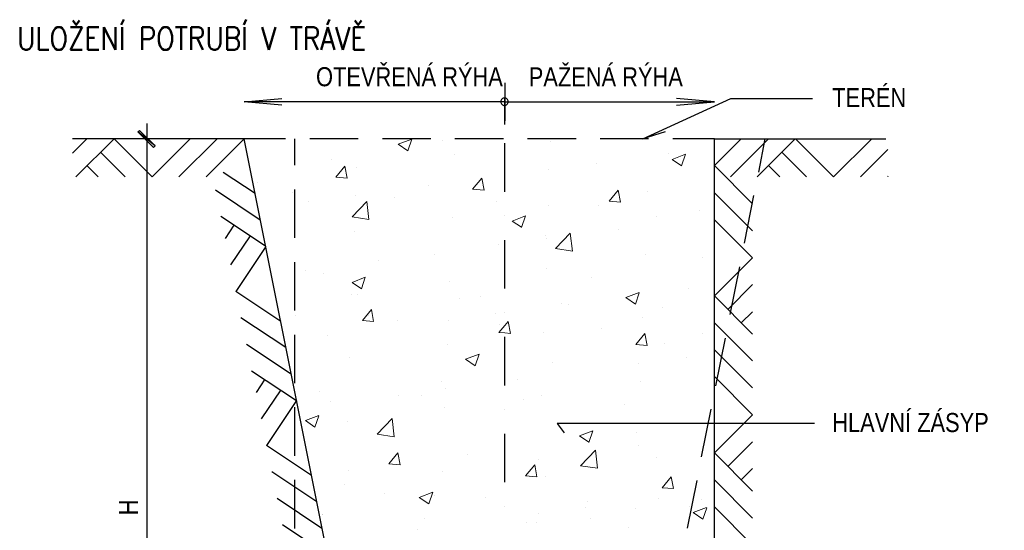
# Model space of a CAD drawing. Header units: millimetres. Extents: x 1 to 467423, y 3 to 105000.
# Tile 32 of 40: x 344164 to 344293, y 66264 to 66331. Entities that reach past the tile are written whole.
import ezdxf

# ---------------------------------------------------------------- set-up
doc = ezdxf.new("R2010")
doc.units = ezdxf.units.MM
doc.linetypes.add('atContinuous2', pattern=[0])
for name, color, linetype in [('CARKOV- 035', 7, 'Continuous'), ('CERCHOV- 013', 7, 'Continuous'), ('KOTY', 7, 'Continuous'), ('PLNA- 013', 7, 'Continuous'), ('PLNA- 015', 7, 'Continuous'), ('PLNA- 020', 7, 'Continuous'), ('PLNA- 035', 7, 'Continuous')]:
    doc.layers.add(name, color=color, linetype=linetype)
for name, color, linetype, lineweight in [('Kce_popis', 174, 'Continuous', 18), ('Popis', 9, 'Continuous', 9), ('SRAFY', 7, 'Continuous', 20)]:
    doc.layers.add(name, color=color, linetype=linetype, lineweight=lineweight)
doc.styles.add('POPIS', font='romans.shx', dxfattribs={"width": 0.85, "height": 45})
doc.styles.add('STANDARD_NAROW', font='ARIALN.TTF')

msp = doc.modelspace()

# ---------------------------------------------------------------- hatches: boundary and pattern name
at = {"layer": 'KOTY'}
for points in [[(344181.638, 66314.241), (344179.394, 66316.062), (344179.606, 66316.274)], [(344181.426, 66314.03), (344181.638, 66314.241), (344179.394, 66316.062)]]:
    msp.add_hatch(color=0, dxfattribs=at).paths.add_polyline_path(points)

# ---------------------------------------------------------------- linework, layer by layer
at = {"layer": 'CARKOV- 035', "color": 0, "linetype": 'atContinuous2'}
for points in [[(344198.742, 66315.173), (344193.323, 66315.173)], [(344199.97, 66311.701), (344199.97, 66315.173)], [(344208.268, 66315.173), (344201.917, 66315.173)], [(344217.794, 66315.173), (344211.443, 66315.173)], [(344227.32, 66315.173), (344220.969, 66315.173)], [(344236.845, 66315.173), (344230.495, 66315.173)], [(344246.371, 66315.173), (344240.021, 66315.173)], [(344255.008, 66315.173), (344249.547, 66315.173)], [(344199.97, 66302.175), (344199.97, 66308.526)], [(344199.97, 66292.65), (344199.97, 66299)], [(344199.97, 66283.124), (344199.97, 66289.474)], [(344199.97, 66273.598), (344199.97, 66279.948)], [(344199.97, 66264.072), (344199.97, 66270.423)]]:
    msp.add_lwpolyline(points, dxfattribs=at)
at = {"layer": 'CARKOV- 035', "color": 7, "linetype": 'atContinuous2'}
for points in [[(344260.808, 66310.812), (344261.655, 66315.173)], [(344258.945, 66301.498), (344260.173, 66307.722)], [(344257.04, 66292.142), (344258.31, 66298.365)], [(344255.177, 66282.785), (344256.448, 66289.009)], [(344253.315, 66273.471), (344254.585, 66279.694)], [(344251.452, 66264.114), (344252.722, 66270.338)]]:
    msp.add_lwpolyline(points, dxfattribs=at)
at = {"layer": 'CERCHOV- 013', "color": 0, "linetype": 'atContinuous2'}
for points in [[(344227.489, 66317.049), (344227.489, 66320.435)], [(344227.489, 66317.755), (344227.489, 66317.755)], [(344227.489, 66308.23), (344227.489, 66314.58)], [(344227.489, 66305.054), (344227.489, 66305.054)], [(344227.489, 66295.528), (344227.489, 66301.879)], [(344227.489, 66292.353), (344227.489, 66292.353)], [(344227.489, 66282.827), (344227.489, 66289.178)], [(344227.489, 66279.652), (344227.489, 66279.652)], [(344227.489, 66270.126), (344227.489, 66276.477)], [(344227.489, 66266.951), (344227.489, 66266.951)]]:
    msp.add_lwpolyline(points, dxfattribs=at)
at = {"layer": 'KOTY', "color": 7, "linetype": 'atContinuous2'}
for points in [[(344181.638, 66314.241), (344179.394, 66316.062), (344179.606, 66316.274), (344181.638, 66314.241)], [(344181.426, 66314.03), (344181.638, 66314.241), (344179.394, 66316.062), (344181.426, 66314.03)]]:
    msp.add_lwpolyline(points, dxfattribs=at)
at = {"layer": 'PLNA- 013', "color": 7, "linetype": 'atContinuous2'}
for points in [[(344172.705, 66315.173), (344170.8, 66313.268)], [(344176.261, 66315.173), (344171.223, 66310.177)], [(344176.261, 66315.173), (344181.257, 66310.177)], [(344186.253, 66315.173), (344181.257, 66310.177)], [(344189.767, 66315.173), (344184.771, 66310.177)], [(344193.323, 66315.173), (344188.327, 66310.177)], [(344258.522, 66315.173), (344255.008, 66311.659)], [(344262.078, 66315.173), (344257.083, 66310.177)], [(344265.592, 66315.173), (344260.597, 66310.177)], [(344265.635, 66315.173), (344270.63, 66310.177)], [(344275.626, 66315.173), (344270.63, 66310.177)], [(344174.483, 66313.437), (344177.701, 66310.177)], [(344263.856, 66313.437), (344267.074, 66310.177)], [(344277.743, 66313.776), (344274.144, 66310.177)], [(344172.705, 66311.659), (344174.187, 66310.177)], [(344194.762, 66307.976), (344190.571, 66310.77)], [(344255.008, 66311.659), (344260.004, 66306.621)], [(344262.078, 66311.659), (344263.56, 66310.177)], [(344277.743, 66310.262), (344277.701, 66310.177)], [(344195.44, 66304.504), (344189.555, 66308.441)], [(344255.008, 66308.103), (344260.004, 66303.107)], [(344196.117, 66301.075), (344190.275, 66304.97)], [(344255.008, 66304.546), (344260.004, 66299.551)], [(344191.968, 66303.827), (344190.825, 66302.091)], [(344194.085, 66302.429), (344191.545, 66298.619)], [(344196.16, 66301.032), (344192.222, 66295.147)], [(344255.008, 66294.555), (344260.004, 66299.551)], [(344256.744, 66292.777), (344260.004, 66296.037)], [(344198.107, 66291.21), (344192.222, 66295.147)], [(344255.008, 66294.555), (344260.004, 66289.559)], [(344198.784, 66287.781), (344192.9, 66291.676)], [(344258.522, 66291.041), (344260.004, 66292.48)], [(344255.008, 66291.041), (344260.004, 66286.045)], [(344199.504, 66284.309), (344193.619, 66288.204)], [(344255.008, 66287.484), (344260.004, 66282.489)], [(344194.297, 66284.733), (344200.182, 66280.838), (344196.244, 66274.953)], [(344196.033, 66283.632), (344194.889, 66281.896)], [(344255.008, 66283.97), (344260.004, 66278.975)], [(344198.107, 66282.235), (344195.567, 66278.424)], [(344255.008, 66273.979), (344260.004, 66278.975)], [(344268.133, 66277.832), (344234.39, 66277.832), (344235.279, 66276.604)], [(344202.129, 66271.015), (344196.244, 66274.953)], [(344256.744, 66272.201), (344260.004, 66275.418)], [(344255.008, 66273.979), (344260.004, 66268.941)], [(344202.849, 66267.544), (344196.964, 66271.481)], [(344258.522, 66270.423), (344260.004, 66271.904)], [(344255.008, 66270.423), (344260.004, 66265.427)], [(344203.526, 66264.072), (344197.641, 66268.009)], [(344255.008, 66266.909), (344260.004, 66261.871)], [(344204.204, 66260.6), (344198.361, 66264.538)]]:
    msp.add_lwpolyline(points, dxfattribs=at)
at = {"layer": 'PLNA- 015', "color": 7, "linetype": 'atContinuous2'}
for points in [[(344227.489, 66322.51), (344227.489, 66317.514)], [(344227.447, 66320.012), (344193.323, 66320.012)], [(344227.447, 66320.012), (344255.008, 66320.012)]]:
    msp.add_lwpolyline(points, dxfattribs=at)
for centre, start, end in [((344227.467, 66320.034), 89.95196, 180.04786), ((344227.467, 66320.033), 179.95214, 270.04803), ((344227.468, 66320.034), 359.95214, 90.04804), ((344227.468, 66320.033), 269.95197, 0.04785)]:
    msp.add_arc(centre, 0.486, start, end, dxfattribs=at)
at = {"layer": 'PLNA- 020', "color": 7, "linetype": 'atContinuous2'}
for points in [[(344198.276, 66319.589), (344193.323, 66320.012), (344198.276, 66320.435)], [(344248.529, 66316.062), (344245.608, 66315.173), (344257.166, 66320.465), (344267.877, 66320.465)], [(344250.012, 66319.589), (344255.008, 66320.012), (344250.012, 66320.435)], [(344180.537, 66317.163), (344180.537, 66217.29)], [(344186.041, 66315.173), (344178.547, 66315.173)]]:
    msp.add_lwpolyline(points, dxfattribs=at)
at = {"layer": 'PLNA- 035', "color": 7, "linetype": 'atContinuous2'}
for points in [[(344193.323, 66315.173), (344170.8, 66315.173)], [(344212.502, 66219.28), (344193.323, 66315.173)], [(344255.008, 66219.28), (344255.008, 66315.173), (344277.489, 66315.173)]]:
    msp.add_lwpolyline(points, dxfattribs=at)
at = {"layer": 'SRAFY', "color": 7, "linetype": 'atContinuous2'}
for points in [[(344213.518, 66314.453), (344215.296, 66315.131)], [(344214.788, 66313.606), (344215.296, 66315.131)], [(344219.318, 66314.919), (344219.318, 66314.919)], [(344233.501, 66314.749), (344233.501, 66314.749)], [(344213.518, 66314.453), (344214.788, 66313.606)], [(344204.712, 66312.421), (344204.712, 66312.421)], [(344220.884, 66313.141), (344220.884, 66313.141)], [(344248.954, 66313.183), (344248.954, 66313.183)], [(344249.462, 66312.463), (344251.198, 66313.141)], [(344249.462, 66312.463), (344250.69, 66311.617)], [(344250.69, 66311.617), (344251.198, 66313.141)], [(344205.347, 66310.135), (344206.532, 66311.574)], [(344206.829, 66310.008), (344206.532, 66311.574)], [(344208.056, 66311.405), (344208.056, 66311.405)], [(344233.247, 66311.109), (344233.247, 66311.109)], [(344239.513, 66311.913), (344239.513, 66311.913)], [(344195.059, 66309.5), (344195.059, 66309.5)], [(344205.347, 66310.135), (344206.829, 66310.008)], [(344223.255, 66308.568), (344224.483, 66310.008)], [(344224.779, 66308.441), (344224.483, 66310.008)], [(344217.455, 66309.034), (344217.455, 66309.034)], [(344223.255, 66308.568), (344224.779, 66308.441)], [(344241.206, 66307.002), (344242.392, 66308.441)], [(344242.688, 66306.875), (344242.392, 66308.441)], [(344246.202, 66308.314), (344246.202, 66308.314)], [(344199.716, 66308.103), (344199.716, 66308.103)], [(344201.748, 66306.959), (344201.748, 66306.959)], [(344207.464, 66304.927), (344209.411, 66306.959)], [(344207.972, 66307.764), (344207.972, 66307.764)], [(344209.665, 66304.589), (344209.411, 66306.959)], [(344213.052, 66307.51), (344213.052, 66307.51)], [(344226.388, 66306.959), (344226.388, 66306.959)], [(344241.206, 66307.002), (344242.688, 66306.875)], [(344233.204, 66306.409), (344233.204, 66306.409)], [(344239.767, 66306.409), (344239.767, 66306.409)], [(344253.103, 66305.816), (344253.103, 66305.816)], [(344207.464, 66304.927), (344209.665, 66304.589)], [(344220.588, 66304.843), (344220.588, 66304.843)], [(344228.463, 66304.377), (344230.199, 66305.054)], [(344228.463, 66304.377), (344229.691, 66303.573)], [(344229.691, 66303.53), (344230.199, 66305.054)], [(344247.43, 66305.012), (344247.43, 66305.012)], [(344207.76, 66303.064), (344207.76, 66303.064)], [(344242.392, 66303.318), (344242.392, 66303.318)], [(344232.866, 66302.514), (344232.866, 66302.514)], [(344232.908, 66302.091), (344232.908, 66302.091)], [(344234.136, 66300.778), (344236.083, 66302.81)], [(344236.083, 66302.81), (344236.38, 66300.44), (344234.136, 66300.778)], [(344226.685, 66301.244), (344226.685, 66301.244)], [(344210.893, 66299.169), (344210.893, 66299.169)], [(344218.26, 66300.016), (344218.26, 66300.016)], [(344245.906, 66299.974), (344245.906, 66299.974)], [(344253.442, 66299.551), (344253.442, 66299.551)], [(344201.409, 66297.942), (344201.409, 66297.942)], [(344232.908, 66298.111), (344232.908, 66298.111)], [(344203.696, 66297.518), (344203.696, 66297.518)], [(344207.464, 66296.333), (344209.199, 66297.01)], [(344208.691, 66295.486), (344209.199, 66297.01)], [(344238.835, 66297.01), (344238.835, 66297.01)], [(344207.464, 66296.333), (344208.691, 66295.486)], [(344220.292, 66296.502), (344220.292, 66296.502)], [(344251.621, 66295.528), (344251.621, 66295.528)], [(344207.421, 66294.724), (344207.421, 66294.724)], [(344208.183, 66294.724), (344208.183, 66294.724)], [(344221.519, 66294.174), (344221.519, 66294.174)], [(344224.271, 66294.512), (344224.271, 66294.512)], [(344243.365, 66294.343), (344245.144, 66295.02)], [(344243.365, 66294.343), (344244.635, 66293.496)], [(344244.635, 66293.496), (344245.144, 66294.978)], [(344208.818, 66291.337), (344210.004, 66292.777)], [(344210.3, 66291.21), (344210.004, 66292.777)], [(344234.898, 66293.623), (344234.898, 66293.623)], [(344235.829, 66293.454), (344235.829, 66293.454)], [(344248.234, 66293.031), (344248.234, 66293.031)], [(344200.097, 66291.93), (344200.097, 66291.93)], [(344209.665, 66292.015), (344209.665, 66292.015)], [(344213.475, 66291.379), (344213.475, 66291.379)], [(344220.08, 66291.379), (344220.08, 66291.379)], [(344226.346, 66292.226), (344226.346, 66292.226)], [(344245.567, 66291.676), (344245.567, 66291.676)], [(344208.818, 66291.337), (344210.3, 66291.21)], [(344226.727, 66289.771), (344227.489, 66290.66), (344227.955, 66291.21)], [(344226.812, 66290.829), (344226.812, 66290.829)], [(344228.251, 66289.644), (344227.955, 66291.21)], [(344240.148, 66290.236), (344240.148, 66290.236)], [(344204.288, 66289.305), (344204.288, 66289.305)], [(344226.727, 66289.771), (344227.489, 66289.728)], [(344227.489, 66289.728), (344228.251, 66289.644)], [(344232.612, 66289.771), (344232.612, 66289.771)], [(344244.678, 66288.204), (344245.863, 66289.644)], [(344246.16, 66288.077), (344245.863, 66289.644)], [(344253.484, 66289.686), (344253.484, 66289.686)], [(344219.953, 66288.162), (344219.953, 66288.162)], [(344244.678, 66288.204), (344246.16, 66288.077)], [(344248.403, 66288.289), (344248.403, 66288.289)], [(344207.125, 66286.426), (344207.125, 66286.426)], [(344222.366, 66286.257), (344224.144, 66286.934)], [(344222.366, 66286.257), (344223.636, 66285.41)], [(344223.636, 66285.41), (344224.144, 66286.934)], [(344251.282, 66286.511), (344251.282, 66286.511)], [(344233.797, 66285.791), (344233.797, 66285.791)], [(344245.017, 66285.664), (344245.017, 66285.664)], [(344219.233, 66283.293), (344219.233, 66283.293)], [(344219.784, 66282.362), (344219.784, 66282.362)], [(344229.225, 66283.589), (344229.225, 66283.589)], [(344245.271, 66283.335), (344245.271, 66283.335)], [(344203.23, 66282.023), (344203.23, 66282.023)], [(344213.518, 66281.515), (344213.518, 66281.515)], [(344216.566, 66281.473), (344216.566, 66281.473)], [(344232.315, 66281.473), (344232.315, 66281.473)], [(344204.669, 66280.753), (344204.669, 66280.753)], [(344219.657, 66279.864), (344219.657, 66279.864)], [(344229.902, 66280.922), (344229.902, 66280.922)], [(344243.238, 66280.329), (344243.238, 66280.329)], [(344201.367, 66278.213), (344203.103, 66278.89)], [(344202.595, 66277.366), (344203.103, 66278.848)], [(344210.766, 66276.434), (344212.713, 66278.467)], [(344213.01, 66276.096), (344212.713, 66278.467)], [(344201.367, 66278.213), (344202.595, 66277.366)], [(344206.829, 66278.086), (344206.829, 66278.086)], [(344254.161, 66277.874), (344254.161, 66277.874)], [(344210.766, 66276.434), (344213.01, 66276.096)], [(344237.311, 66276.223), (344239.047, 66276.858)], [(344237.311, 66276.223), (344238.539, 66275.376)], [(344238.539, 66275.334), (344239.047, 66276.858)], [(344244.72, 66276.646), (344244.72, 66276.646)], [(344238.454, 66275.799), (344238.454, 66275.799)], [(344244.974, 66274.995), (344244.974, 66274.995)], [(344212.29, 66272.539), (344213.475, 66273.979)], [(344213.772, 66272.412), (344213.475, 66273.979)], [(344222.663, 66273.725), (344222.663, 66273.725)], [(344237.438, 66272.285), (344239.386, 66274.318)], [(344239.682, 66271.947), (344239.386, 66274.318)], [(344247.345, 66273.344), (344247.345, 66273.344)], [(344212.29, 66272.539), (344213.772, 66272.412)], [(344213.179, 66272.497), (344213.179, 66272.497)], [(344230.199, 66270.973), (344231.426, 66272.412)], [(344231.723, 66270.846), (344231.426, 66272.412)], [(344231.977, 66273.132), (344231.977, 66273.132)], [(344237.438, 66272.285), (344239.682, 66271.947)], [(344206.956, 66271.65), (344206.956, 66271.65)], [(344219.36, 66271.523), (344219.36, 66271.523)], [(344230.199, 66270.973), (344231.68, 66270.846)], [(344232.781, 66270.846), (344232.781, 66270.846)], [(344248.149, 66269.407), (344249.335, 66270.846)], [(344249.631, 66269.28), (344249.335, 66270.846)], [(344206.532, 66269.788), (344206.532, 66269.788)], [(344248.149, 66269.407), (344249.631, 66269.28)], [(344211.697, 66268.687), (344211.697, 66268.687)], [(344216.27, 66268.136), (344218.048, 66268.814)], [(344216.27, 66268.136), (344217.54, 66267.29)], [(344217.54, 66267.29), (344218.048, 66268.814)], [(344218.217, 66268.348), (344218.217, 66268.348)], [(344225.033, 66268.136), (344225.033, 66268.136)], [(344238.37, 66267.586), (344238.37, 66267.586)], [(344247.599, 66268.009), (344247.599, 66268.009)], [(344251.748, 66266.993), (344251.748, 66266.993)], [(344252.214, 66266.147), (344253.95, 66266.824)], [(344253.357, 66267.882), (344253.357, 66267.882)], [(344203.611, 66265.893), (344203.611, 66265.893)], [(344203.611, 66265.85), (344203.611, 66265.85)], [(344231.892, 66265.977), (344231.892, 66265.977)], [(344238.116, 66266.782), (344238.116, 66266.782)], [(344244.678, 66266.697), (344244.678, 66266.697)], [(344252.214, 66266.147), (344253.484, 66265.3)], [(344253.484, 66265.3), (344253.992, 66266.782)], [(344216.947, 66265.342), (344216.947, 66265.342)], [(344230.326, 66264.792), (344230.326, 66264.792)], [(344231.68, 66264.834), (344231.68, 66264.834)], [(344238.793, 66265.385), (344238.793, 66265.385)], [(344216.1, 66263.86), (344216.1, 66263.86)], [(344243.662, 66264.199), (344243.662, 66264.199)]]:
    msp.add_lwpolyline(points, dxfattribs=at)

# ---------------------------------------------------------------- texts
at = {"layer": 'Kce_popis', "char_height": 2.5, "attachment_point": 4, "line_spacing_factor": 0.84, "style": 'STANDARD_NAROW'}
for s, insert in [('OTEVŘENÁ RÝHA', (344202.744, 66323.293)), ('PAŽENÁ RÝHA', (344230.647, 66323.293)), ('TERÉN', (344270.449, 66320.571)), ('HLAVNÍ ZÁSYP', (344270.449, 66277.938))]:
    msp.add_mtext_dynamic_manual_height_columns(s, width=45.08323, gutter_width=1, heights=[0], dxfattribs=dict(at, insert=insert))
at = {"layer": 'Kce_popis', "insert": (344178.167, 66265.785), "char_height": 2.5, "attachment_point": 4, "rotation": 90, "line_spacing_factor": 0.84, "style": 'STANDARD_NAROW'}
msp.add_mtext_dynamic_manual_height_columns('H', width=45.08323, gutter_width=1, heights=[0], dxfattribs=at)
at = {"layer": 'Popis', "style": 'POPIS', "width": 0.85}
msp.add_text('ULOŽENÍ POTRUBÍ V TRÁVĚ', height=3, dxfattribs=at).set_placement((344163.539, 66326.821))

doc.saveas('drawing.dxf')
